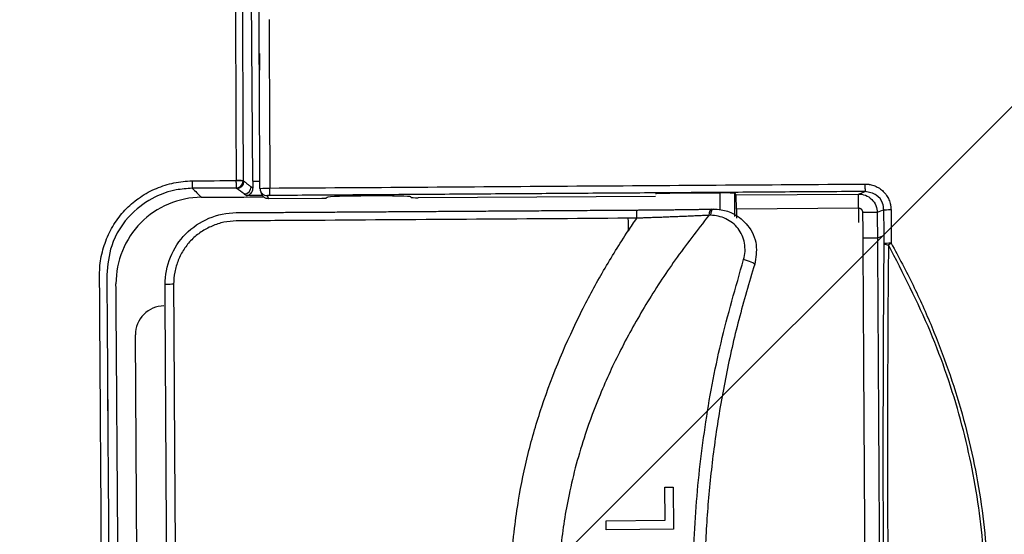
# Model space of a CAD drawing. Header units: metres. Extents: x 6438197 to 12957343, y 5629874 to 11322802.
# Tile 81 of 115: x 6447751 to 6447772, y 5641900 to 5641911. Entities that reach past the tile are written whole.
import ezdxf

# ---------------------------------------------------------------- set-up
doc = ezdxf.new("R2010")
doc.units = ezdxf.units.M
doc.header["$MEASUREMENT"] = 0
doc.layers.add('IE_lampy zewnętrzne', color=221, linetype='Continuous', lineweight=15)
doc.layers.add('WYPELNIENIA', color=204, linetype='Continuous', lineweight=5)

# ---------------------------------------------------------------- blocks, each defined once
blk = doc.blocks.new('zw$E108')
at = {"layer": 'IE_lampy zewnętrzne', "lineweight": 30}
for p, q in [((46.304, -21.375), (43.68, -26.325)), ((39.482, -22.248), (39.688, -21.859)), ((39.688, -21.859), (40.309, -22.188)), ((39.719, -21.982), (39.557, -22.288)), ((40.265, -22.271), (39.719, -21.982)), ((39.557, -22.288), (39.482, -22.248)), ((40.309, -22.188), (40.265, -22.271)), ((36.361, -23.532), (36.493, -23.602)), ((36.235, -23.77), (36.367, -23.84)), ((36.456, -23.768), (36.315, -24.033)), ((36.386, -23.901), (37.516, -24.5)), ((36.315, -24.033), (36.243, -24.024)), ((37.449, -24.634), (36.315, -24.033)), ((37.516, -24.5), (37.561, -24.415)), ((37.456, -24.656), (37.569, -24.442)), ((37.456, -24.656), (37.449, -24.634)), ((37.671, -24.571), (37.586, -24.73)), ((37.787, -24.572), (37.802, -24.579)), ((38.05, -24.976), (37.586, -24.73)), ((40.392, -26.186), (38.196, -25.021)), ((40.458, -26.223), (40.455, -26.228)), ((40.456, -26.231), (40.455, -26.228)), ((41.229, -26.64), (41.242, -26.638)), ((41.285, -26.659), (41.285, -26.659)), ((41.778, -26.921), (41.285, -26.659)), ((41.835, -27.159), (39.143, -32.236))]:
    blk.add_line(p, q, dxfattribs=at)
blk.add_arc((43.415, -26.184), 0.3, 242.0724, 332.0724, dxfattribs=at)
for centre, major_axis, ratio, start_param, end_param in [((36.258, -23.413), (0.0663, -0.035), 0.037472, 4.714576, 6.208671), ((36.259, -23.414), (-0.075, -0.0006), 0.034036, 1.55496, 2.028674), ((37.685, -23.965), (0.0628, -0.0644), 0.14434, 3.141592, 5.113947), ((36.208, -24.09), (0.0351, 0.0663), 0.002791, 4.668323, 6.257007), ((37.519, -24.502), (0.07, 0.133), 0.026186, 1.570796, 3.115413), ((37.772, -24.536), (0.0414, 0.0799), 0.339623, 3.113758, 4.427137), ((37.787, -24.543), (0.0414, 0.0799), 0.339623, 3.113758, 4.427148), ((37.588, -24.726), (0.133, -0.07), 0.026186, 3.167773, 4.712389), ((38.484, -24.909), (0.0422, 0.0795), 0.006453, 3.115414, 4.674856), ((38.052, -24.972), (0.133, -0.07), 0.026186, 4.712389, 6.309365), ((40.391, -26.187), (0.0663, -0.0351), 0.026186, 0, 1.570796), ((40.842, -26.435), (0.386, -0.205), 0.026186, 3.143439, 6.281339), ((41.308, -26.673), (0.0663, -0.0351), 0.026186, 1.931041, 3.106686), ((43.079, -26.598), (-0.0795, 0.0422), 0.031427, 1.583257, 3.167786), ((41.74, -27.021), (-0.0746, 0.0078), 0.999602, 2.756776, 4.32932), ((41.83, -27.156), (0.07, 0.133), 0.034921, 4.712379, 5.210162), ((41.944, -27.151), (0.0679, 0.0319), 0.999049, 0.643771, 2.213936), ((41.984, -27.237), (0.0679, 0.0319), 0.999049, 0.64377, 2.213938), ((41.983, -27.242), (-0.0609, 0.0323), 0.025543, 0.034901, 1.581765), ((41.984, -27.243), (0.0609, -0.0324), 0.045822, 3.176536, 4.723401), ((42.393, -27.46), (0.0351, 0.0663), 0.011627, 4.666503, 6.257005)]:
    blk.add_ellipse(centre, major_axis=major_axis, ratio=ratio, start_param=start_param, end_param=end_param, dxfattribs=at)
for points, degree, knots in [([(36.258, -23.417), (36.259, -23.251), (36.261, -22.926), (36.308, -22.282), (36.434, -21.484), (36.707, -20.553), (37.035, -19.813), (37.357, -19.254), (37.627, -18.851), (37.925, -18.466), (38.352, -17.981), (38.823, -17.541), (39.33, -17.14), (39.596, -16.957), (39.731, -16.864)], 3, [0, 0, 0, 0, 0.06395, 0.125706, 0.25006, 0.375647, 0.500019, 0.562224, 0.624905, 0.687853, 0.750198, 0.874775, 0.936663, 1, 1, 1, 1]), ([(39.75, -16.893), (39.594, -17), (39.289, -17.21), (38.716, -17.674), (37.933, -18.445), (37.404, -19.205), (37.002, -19.965), (36.745, -20.538), (36.476, -21.45), (36.313, -22.416), (36.299, -23.078), (36.292, -23.416)], 3, [0, 0, 0, 0, 0.073559, 0.144054, 0.286257, 0.499772, 0.499856, 0.620385, 0.742749, 0.868739, 1, 1, 1, 1]), ([(37.622, -23.9), (37.764, -23.758), (38.047, -23.474), (38.441, -23.021), (38.809, -22.553), (39.15, -22.071), (39.463, -21.576), (39.844, -20.899), (40.256, -20.011), (40.652, -18.891), (40.815, -18.114), (40.897, -17.722)], 3, [0, 0, 0, 0, 0.085553, 0.170177, 0.25392, 0.33683, 0.418958, 0.500355, 0.663625, 0.830042, 1, 1, 1, 1]), ([(41.022, -17.732), (40.984, -17.929), (40.907, -18.323), (40.754, -18.904), (40.543, -19.571), (40.252, -20.317), (39.86, -21.129), (39.408, -21.91), (38.896, -22.652), (38.331, -23.355), (37.911, -23.783), (37.701, -23.998)], 3, [0, 0, 0, 0, 0.084226, 0.167796, 0.250836, 0.375177, 0.500012, 0.624846, 0.749188, 0.873921, 1, 1, 1, 1]), ([(36.292, -23.416), (36.305, -23.393), (36.33, -23.346), (36.369, -23.276), (36.407, -23.207), (36.446, -23.137), (36.484, -23.067), (36.522, -22.997), (36.561, -22.927), (36.599, -22.857), (36.637, -22.787), (36.676, -22.716), (36.714, -22.646), (36.752, -22.576), (36.791, -22.506), (36.829, -22.435), (36.867, -22.365), (36.906, -22.294), (36.944, -22.224), (36.982, -22.153), (37.02, -22.083), (37.059, -22.012), (37.097, -21.942), (37.135, -21.871), (37.173, -21.8), (37.212, -21.729), (37.25, -21.659), (37.288, -21.588), (37.326, -21.517), (37.364, -21.446), (37.402, -21.375), (37.44, -21.305), (37.478, -21.234), (37.517, -21.163), (37.555, -21.092), (37.593, -21.021), (37.631, -20.95), (37.669, -20.879), (37.706, -20.808), (37.744, -20.737), (37.782, -20.666), (37.82, -20.595), (37.858, -20.524), (37.896, -20.453), (37.934, -20.382), (37.971, -20.31), (38.009, -20.239), (38.034, -20.192), (38.047, -20.168)], 3, [0, 0, 0, 0, 0.021869, 0.043731, 0.065586, 0.087433, 0.109274, 0.131108, 0.152935, 0.174755, 0.196569, 0.218376, 0.240177, 0.261972, 0.283761, 0.305543, 0.32732, 0.349091, 0.370856, 0.392615, 0.414369, 0.436118, 0.457861, 0.479598, 0.501331, 0.523059, 0.544782, 0.566499, 0.588213, 0.609921, 0.631625, 0.653325, 0.67502, 0.696711, 0.718398, 0.740081, 0.76176, 0.783435, 0.805107, 0.826774, 0.848439, 0.8701, 0.891757, 0.913412, 0.935063, 0.956712, 0.978357, 1, 1, 1, 1]), ([(38.086, -20.189), (38.072, -20.214), (38.046, -20.264), (38.006, -20.339), (37.967, -20.413), (37.927, -20.488), (37.887, -20.563), (37.847, -20.638), (37.807, -20.712), (37.768, -20.787), (37.728, -20.862), (37.688, -20.936), (37.648, -21.011), (37.608, -21.086), (37.568, -21.16), (37.528, -21.235), (37.488, -21.309), (37.448, -21.384), (37.408, -21.459), (37.368, -21.533), (37.328, -21.608), (37.287, -21.682), (37.247, -21.757), (37.196, -21.852), (37.133, -21.967), (37.06, -22.103), (36.986, -22.239), (36.913, -22.374), (36.839, -22.509), (36.766, -22.644), (36.692, -22.779), (36.619, -22.914), (36.545, -23.048), (36.472, -23.182), (36.398, -23.316), (36.349, -23.405), (36.325, -23.449)], 3, [0, 0, 0, 0, 0.022693, 0.045386, 0.068078, 0.09077, 0.113463, 0.136157, 0.158852, 0.18155, 0.204251, 0.226955, 0.249662, 0.272374, 0.295091, 0.317813, 0.340541, 0.363275, 0.386016, 0.408765, 0.431521, 0.454286, 0.47706, 0.499843, 0.541537, 0.583219, 0.62489, 0.666554, 0.708215, 0.749875, 0.791537, 0.833206, 0.874883, 0.916572, 0.958277, 1, 1, 1, 1]), ([(37.802, -24.579), (37.98, -24.5), (38.329, -24.346), (38.822, -24.077), (39.278, -23.787), (39.68, -23.485), (40.004, -23.201), (40.263, -22.943), (40.531, -22.641), (40.822, -22.262), (41.005, -21.943), (41.095, -21.784)], 3, [0, 0, 0, 0, 0.132576, 0.259845, 0.3823, 0.500496, 0.601513, 0.675364, 0.749674, 0.875858, 1, 1, 1, 1]), ([(41.538, -22.019), (41.475, -22.132), (41.354, -22.351), (41.161, -22.642), (40.932, -22.952), (40.652, -23.286), (40.16, -23.786), (39.618, -24.221), (39.045, -24.599), (38.765, -24.758), (38.623, -24.838)], 3, [0, 0, 0, 0, 0.09444, 0.182331, 0.254263, 0.375768, 0.499775, 0.765266, 0.881085, 1, 1, 1, 1]), ([(36.324, -23.45), (36.324, -23.449), (36.325, -23.445), (36.317, -23.433), (36.299, -23.42), (36.292, -23.416)], 3, [0, 0, 0, 0, 0.062097, 0.656403, 1, 1, 1, 1]), ([(43.078, -26.601), (43.109, -26.542), (43.172, -26.425), (43.266, -26.248), (43.359, -26.073), (43.452, -25.897), (43.545, -25.722), (43.638, -25.548), (43.73, -25.374), (43.822, -25.201), (43.914, -25.028), (44.005, -24.856), (44.096, -24.684), (44.187, -24.512), (44.278, -24.341), (44.368, -24.171), (44.458, -24.001), (44.548, -23.831), (44.608, -23.719), (44.638, -23.662)], 3, [0, 0, 0, 0, 0.060168, 0.120174, 0.180017, 0.239694, 0.299201, 0.358537, 0.417699, 0.476684, 0.535491, 0.594123, 0.652585, 0.710881, 0.769014, 0.826989, 0.884809, 0.942478, 1, 1, 1, 1]), ([(36.206, -24.093), (36.204, -24.092), (36.199, -24.089), (36.191, -24.084), (36.184, -24.08), (36.176, -24.075), (36.169, -24.069), (36.158, -24.06), (36.142, -24.046), (36.124, -24.027), (36.108, -24.005), (36.09, -23.975), (36.073, -23.934), (36.064, -23.891), (36.062, -23.855), (36.063, -23.829), (36.067, -23.802), (36.072, -23.78), (36.079, -23.76), (36.085, -23.744), (36.091, -23.733), (36.093, -23.728)], 3, [0, 0, 0, 0, 0.020861, 0.041715, 0.062587, 0.083498, 0.104473, 0.125534, 0.187948, 0.250563, 0.313077, 0.375491, 0.500477, 0.625505, 0.687868, 0.750479, 0.812962, 0.875297, 0.917097, 0.958603, 1, 1, 1, 1]), ([(36.161, -23.76), (36.152, -23.783), (36.13, -23.839), (36.148, -23.948), (36.21, -23.997), (36.243, -24.024)], 3, [0, 0, 0, 0, 0.244532, 0.592386, 1, 1, 1, 1]), ([(36.315, -24.033), (36.275, -24.012), (36.236, -23.97), (36.205, -23.867), (36.213, -23.81), (36.235, -23.77)], 3, [0, 0, 0, 0, 0.5, 0.5, 1, 1, 1, 1]), ([(36.367, -23.84), (36.366, -23.842), (36.365, -23.844), (36.364, -23.846), (36.364, -23.848), (36.362, -23.852), (36.362, -23.857), (36.361, -23.865), (36.364, -23.874), (36.366, -23.882), (36.372, -23.889), (36.377, -23.896), (36.386, -23.901)], 2, [0, 0, 0, 0.0625, 0.0625, 0.125, 0.125, 0.25, 0.25, 0.5, 0.5, 0.75, 0.75, 1, 1, 1]), ([(37.73, -24.615), (37.706, -24.601), (37.642, -24.563), (37.547, -24.459), (37.477, -24.288), (37.489, -24.072), (37.579, -23.955), (37.622, -23.9)], 3, [0, 0, 0, 0, 0.100314, 0.2664, 0.49776, 0.764373, 1, 1, 1, 1]), ([(37.701, -23.998), (37.682, -24.02), (37.643, -24.065), (37.609, -24.145), (37.591, -24.229), (37.594, -24.313), (37.618, -24.393), (37.66, -24.465), (37.715, -24.527), (37.763, -24.557), (37.787, -24.572)], 3, [0, 0, 0, 0, 0.121189, 0.246752, 0.37394, 0.499156, 0.623912, 0.750473, 0.876531, 1, 1, 1, 1]), ([(45.168, -23.943), (45.041, -24.182), (44.78, -24.674), (44.39, -25.411), (43.996, -26.155), (43.736, -26.646), (43.606, -26.892)], 3, [0, 0, 0, 0, 0.243579, 0.5, 0.75, 1, 1, 1, 1]), ([(44.48, -25.446), (44.503, -25.404), (44.556, -25.304), (44.646, -25.133), (44.76, -24.918), (44.888, -24.676), (45.019, -24.43), (45.14, -24.202), (45.217, -24.057), (45.253, -23.988)], 3, [0, 0, 0, 0, 0.087533, 0.205034, 0.352501, 0.529939, 0.70178, 0.858468, 1, 1, 1, 1]), ([(41.712, -27.011), (40.795, -26.524), (39.877, -26.038), (38.042, -25.066), (37.124, -24.579), (36.206, -24.093)], 3, [0, 0, 0, 0, 0.5, 0.5, 1, 1, 1, 1]), ([(45.32, -24.024), (45.289, -24.083), (45.226, -24.202), (45.131, -24.38), (45.037, -24.559), (44.942, -24.737), (44.848, -24.915), (44.753, -25.093), (44.659, -25.272), (44.564, -25.45), (44.47, -25.629), (44.375, -25.807), (44.28, -25.986), (44.185, -26.165), (44.091, -26.343), (43.996, -26.522), (43.901, -26.701), (43.806, -26.88), (43.743, -26.999), (43.712, -27.058)], 3, [0, 0, 0, 0, 0.058729, 0.117451, 0.176173, 0.234898, 0.293632, 0.352381, 0.411149, 0.469941, 0.528762, 0.587608, 0.646478, 0.705368, 0.764274, 0.823193, 0.882123, 0.941059, 1, 1, 1, 1]), ([(38.442, -24.988), (38.264, -24.894), (38.089, -24.802), (37.913, -24.71), (37.745, -24.623)], 2, [0, 0, 0, 0.5, 0.5, 1, 1, 1]), ([(37.802, -24.579), (37.81, -24.583), (37.825, -24.591), (37.849, -24.603), (37.874, -24.614), (37.898, -24.626), (37.922, -24.638), (37.946, -24.649), (37.98, -24.666), (38.025, -24.687), (38.08, -24.714), (38.136, -24.742), (38.191, -24.769), (38.244, -24.794), (38.295, -24.819), (38.344, -24.844), (38.392, -24.867), (38.438, -24.89), (38.468, -24.905), (38.483, -24.912)], 3, [0, 0, 0, 0, 0.036316, 0.072635, 0.108955, 0.145273, 0.181587, 0.217894, 0.254193, 0.33286, 0.414805, 0.499993, 0.578826, 0.655202, 0.72911, 0.800545, 0.869505, 0.935989, 1, 1, 1, 1]), ([(43.646, -27.021), (43.67, -26.976), (43.718, -26.884), (43.792, -26.745), (43.868, -26.602), (43.966, -26.416), (44.091, -26.18), (44.19, -25.994), (44.242, -25.896)], 3, [0, 0, 0, 0, 0.120128, 0.243851, 0.371168, 0.502079, 0.740404, 1, 1, 1, 1]), ([(43.158, -26.64), (43.066, -26.813), (42.903, -26.948), (42.528, -27.063), (42.317, -27.043), (42.144, -26.951)], 3, [0, 0, 0, 0, 0.5, 0.5, 1, 1, 1, 1]), ([(42.186, -26.875), (42.225, -26.893), (42.304, -26.928), (42.433, -26.951), (42.563, -26.951), (42.69, -26.927), (42.81, -26.876), (42.917, -26.802), (43.01, -26.711), (43.056, -26.638), (43.078, -26.601)], 3, [0, 0, 0, 0, 0.124517, 0.250567, 0.376463, 0.500452, 0.62443, 0.750279, 0.87611, 1, 1, 1, 1]), ([(42.389, -27.266), (42.599, -27.377), (42.851, -27.4), (43.299, -27.262), (43.495, -27.102), (43.606, -26.892)], 3, [0, 0, 0, 0, 0.5, 0.5, 1, 1, 1, 1]), ([(41.748, -26.941), (41.748, -26.942), (41.748, -26.943), (41.744, -26.95), (41.741, -26.956), (41.734, -26.969), (41.73, -26.977), (41.721, -26.994), (41.716, -27.003), (41.712, -27.011)], 3, [0, 0, 0, 0, 0.25, 0.25, 0.5, 0.5, 0.75, 0.75, 1, 1, 1, 1]), ([(41.748, -26.941), (41.751, -26.943), (41.754, -26.944), (41.756, -26.945), (41.758, -26.946), (41.763, -26.949), (41.767, -26.951), (41.771, -26.952), (41.773, -26.953)], 2, [0, 0, 0, 0.125, 0.125, 0.25, 0.25, 0.5, 0.5, 0.75, 0.75, 0.75]), ([(41.778, -26.921), (41.783, -26.923), (41.787, -26.926), (41.795, -26.932), (41.798, -26.935), (41.804, -26.943), (41.807, -26.947), (41.812, -26.956), (41.814, -26.96), (41.818, -26.974), (41.819, -26.984), (41.817, -27.004), (41.814, -27.013), (41.81, -27.022)], 3, [0, 0, 0, 0, 0.125, 0.125, 0.25, 0.25, 0.375, 0.375, 0.5, 0.5, 0.75, 0.75, 1, 1, 1, 1]), ([(42.389, -27.266), (42.24, -27.187), (42.091, -27.108), (41.941, -27.028), (41.899, -27.006), (41.856, -26.983), (41.813, -26.96)], 3, [0, 0, 0, 0, 0.777192, 0.777192, 0.777192, 1, 1, 1, 1]), ([(40.882, -28.569), (40.913, -28.511), (40.973, -28.398), (41.062, -28.232), (41.147, -28.072), (41.229, -27.918), (41.308, -27.77), (41.384, -27.628), (41.456, -27.493), (41.524, -27.363), (41.59, -27.24), (41.652, -27.123), (41.693, -27.048), (41.712, -27.011)], 3, [0, 0, 0, 0, 0.110832, 0.217679, 0.320541, 0.419419, 0.514313, 0.605222, 0.692147, 0.775087, 0.854042, 0.929013, 1, 1, 1, 1]), ([(41.806, -27.056), (41.783, -27.098), (41.737, -27.185), (41.667, -27.317), (41.594, -27.453), (41.498, -27.635), (41.374, -27.868), (41.274, -28.054), (41.223, -28.151)], 3, [0, 0, 0, 0, 0.116881, 0.237446, 0.361695, 0.489626, 0.734254, 1, 1, 1, 1]), ([(41.806, -27.056), (41.806, -27.057), (41.796, -27.053), (41.76, -27.036), (41.734, -27.022), (41.712, -27.011)], 3, [0, 0, 0, 0, 0.5, 0.5, 1, 1, 1, 1]), ([(41.967, -27.059), (41.965, -27.058), (41.962, -27.057), (41.957, -27.055), (41.95, -27.053), (41.941, -27.052), (41.929, -27.052), (41.915, -27.055), (41.901, -27.06), (41.889, -27.069), (41.881, -27.076), (41.876, -27.082), (41.871, -27.088), (41.869, -27.093), (41.868, -27.095)], 3, [0, 0, 0, 0, 0.04685, 0.104032, 0.17177, 0.250269, 0.398395, 0.500143, 0.655534, 0.783371, 0.84113, 0.896538, 0.949517, 1, 1, 1, 1]), ([(43.712, -27.058), (43.696, -27.086), (43.665, -27.141), (43.587, -27.243), (43.473, -27.357), (43.314, -27.465), (43.138, -27.54), (42.95, -27.577), (42.758, -27.577), (42.6, -27.547), (42.479, -27.505), (42.421, -27.477), (42.393, -27.463)], 3, [0, 0, 0, 0, 0.061663, 0.124587, 0.250473, 0.376218, 0.500184, 0.623806, 0.748894, 0.874523, 0.937556, 1, 1, 1, 1]), ([(42.429, -27.394), (42.48, -27.417), (42.603, -27.474), (42.838, -27.511), (43.149, -27.471), (43.457, -27.303), (43.588, -27.107), (43.646, -27.021)], 3, [0, 0, 0, 0, 0.120508, 0.286936, 0.500634, 0.781339, 1, 1, 1, 1]), ([(35.499, -39.116), (35.52, -39.083), (35.551, -39.032), (35.581, -38.983), (35.615, -38.926), (35.632, -38.898), (35.651, -38.864), (35.67, -38.831), (35.691, -38.794), (35.712, -38.759), (35.733, -38.722), (35.754, -38.685), (35.774, -38.649), (35.813, -38.581), (35.864, -38.488), (35.912, -38.402), (35.957, -38.321), (35.998, -38.247), (36.052, -38.149), (36.102, -38.059), (36.151, -37.968), (36.246, -37.795), (36.35, -37.605), (36.445, -37.43), (36.551, -37.234), (36.646, -37.059), (36.755, -36.859), (36.847, -36.688), (36.959, -36.481), (37.157, -36.115), (37.369, -35.721), (37.567, -35.355), (37.781, -34.956), (37.976, -34.593), (38.194, -34.187), (38.385, -33.832), (38.608, -33.416), (39.411, -31.918), (40.264, -30.321), (41.064, -28.822), (41.922, -27.21)], 2, [0, 0, 0, 0.015625, 0.015625, 0.03125, 0.03125, 0.039062, 0.039062, 0.046875, 0.046875, 0.054688, 0.054688, 0.0625, 0.0625, 0.078125, 0.078125, 0.09375, 0.09375, 0.109375, 0.109375, 0.125, 0.125, 0.15625, 0.15625, 0.1875, 0.1875, 0.21875, 0.21875, 0.25, 0.25, 0.3125, 0.3125, 0.375, 0.375, 0.4375, 0.4375, 0.5, 0.5, 0.75, 0.75, 1, 1, 1]), ([(42.01, -27.196), (42.01, -27.196), (42.009, -27.197), (42.008, -27.198), (42.005, -27.203), (42.002, -27.208), (41.999, -27.214), (41.997, -27.219), (41.995, -27.226), (41.993, -27.233), (41.992, -27.237), (41.991, -27.24), (41.989, -27.244), (41.988, -27.246), (41.985, -27.244), (41.982, -27.244)], 3, [0.4564747, 0.4564747, 0.4564747, 0.4564747, 0.4998706, 0.4998706, 0.4998706, 0.6720944, 0.6720944, 0.6720944, 0.846954, 0.846954, 0.846954, 0.9461964, 0.9461964, 0.9461964, 1, 1, 1, 1]), ([(42.021, -27.178), (42.02, -27.177), (42.019, -27.178), (42.018, -27.179), (42.017, -27.18), (42.016, -27.183), (42.015, -27.186), (42.014, -27.188), (42.013, -27.192), (42.011, -27.194)], 3, [0.0330269, 0.0330269, 0.0330269, 0.0330269, 0.1452079, 0.1452079, 0.1452079, 0.3162059, 0.3162059, 0.3162059, 0.4456433, 0.4456433, 0.4456433, 0.4456433]), ([(41.982, -27.246), (40.87, -29.334), (39.758, -31.418), (38.095, -34.521), (37.54, -35.553), (36.718, -37.075), (36.443, -37.582), (36.049, -38.301), (35.919, -38.537), (35.688, -38.946), (35.59, -39.113), (35.531, -39.205)], 3, [0, 0, 0, 0, 0.5, 0.5, 0.75, 0.75, 0.875, 0.875, 0.9375, 0.9375, 1, 1, 1, 1])]:
    blk.add_open_spline(points, degree=degree, knots=knots, dxfattribs=at)
for points, degree in [([(36.361, -23.532), (36.949, -22.424), (37.537, -21.317), (38.124, -20.209)], 3), ([(38.257, -20.279), (37.368, -21.956), (36.493, -23.602)], 2), ([(36.093, -23.728), (36.148, -23.624), (36.203, -23.52), (36.258, -23.417)], 3), ([(36.324, -23.45), (36.312, -23.474), (36.299, -23.498), (36.286, -23.522)], 3), ([(36.286, -23.522), (36.244, -23.601), (36.203, -23.681), (36.161, -23.76)], 3), ([(36.235, -23.77), (36.277, -23.69), (36.319, -23.611), (36.361, -23.532)], 3), ([(36.286, -23.522), (36.311, -23.525), (36.336, -23.528), (36.361, -23.532)], 3), ([(36.493, -23.602), (36.367, -23.84)], 1), ([(44.717, -23.704), (43.931, -25.185), (43.158, -26.64)], 2), ([(36.161, -23.76), (36.158, -23.76), (36.123, -23.744), (36.093, -23.728)], 3), ([(36.161, -23.76), (36.185, -23.763), (36.21, -23.767), (36.235, -23.77)], 3), ([(36.243, -24.024), (39.012, -25.492), (41.748, -26.941)], 2), ([(37.745, -24.623), (37.73, -24.615)], 1), ([(38.483, -24.912), (38.53, -24.888), (38.576, -24.863), (38.623, -24.838)], 3), ([(38.561, -24.954), (38.582, -24.915), (38.602, -24.876), (38.623, -24.838)], 3), ([(38.483, -24.912), (38.509, -24.926), (38.535, -24.94), (38.561, -24.954)], 3), ([(41.509, -26.614), (40.07, -25.851), (38.442, -24.988)], 2), ([(38.561, -24.954), (39.558, -25.482), (40.554, -26.01), (41.551, -26.538)], 3), ([(44.242, -25.898), (44.322, -25.747), (44.401, -25.596), (44.481, -25.446)], 3), ([(44.242, -25.896), (44.321, -25.746), (44.401, -25.596), (44.48, -25.446)], 3), ([(44.481, -25.446), (44.48, -25.446)], 1), ([(44.242, -25.898), (44.242, -25.896)], 1), ([(44.246, -25.9), (44.244, -25.899), (44.243, -25.898), (44.242, -25.898)], 3), ([(41.551, -26.538), (41.763, -26.651), (41.975, -26.763), (42.186, -26.875)], 3), ([(42.144, -26.951), (41.509, -26.614)], 1), ([(41.773, -26.953), (41.775, -26.955), (41.775, -26.954)], 2), ([(41.775, -26.954), (41.778, -26.921)], 1), ([(41.818, -26.98), (41.867, -27.006), (41.917, -27.033), (41.967, -27.059)], 3), ([(41.804, -27.056), (41.813, -27.044), (41.814, -27.028)], 2), ([(41.877, -27.116), (41.868, -27.095)], 1), ([(41.967, -27.059), (41.971, -27.067), (41.975, -27.076), (41.979, -27.085)], 3), ([(41.979, -27.085), (41.992, -27.113), (42.006, -27.142), (42.019, -27.171)], 3), ([(41.835, -27.159), (41.813, -27.147), (41.791, -27.136), (41.77, -27.124)], 3), ([(41.918, -27.202), (41.877, -27.116)], 1), ([(41.922, -27.21), (41.918, -27.202)], 1), ([(42.023, -27.179), (41.993, -27.163), (41.944, -27.167), (41.922, -27.21)], 3), ([(42.011, -27.194), (42.011, -27.195), (42.01, -27.195), (42.01, -27.196)], 3), ([(42.019, -27.171), (42.02, -27.173), (42.022, -27.176), (42.023, -27.179)], 3), ([(42.023, -27.179), (42.022, -27.178), (42.022, -27.178), (42.021, -27.178)], 3), ([(42.023, -27.179), (42.158, -27.25), (42.293, -27.322), (42.429, -27.394)], 3), ([(42.393, -27.463), (42.256, -27.391), (42.119, -27.318), (41.982, -27.246)], 3), ([(42.429, -27.394), (42.415, -27.351), (42.402, -27.309), (42.389, -27.266)], 3), ([(41.14, -28.304), (41.167, -28.253), (41.195, -28.202), (41.223, -28.151)], 3), ([(41.221, -28.153), (41.195, -28.204), (41.168, -28.254), (41.141, -28.304)], 3), ([(41.223, -28.151), (41.222, -28.152), (41.222, -28.153), (41.221, -28.153)], 3), ([(41.141, -28.304), (41.049, -28.477), (40.957, -28.65), (40.865, -28.823)], 3), ([(41.141, -28.304), (41.14, -28.304)], 1)]:
    blk.add_open_spline(points, degree=degree, dxfattribs=at)
blk.add_rational_spline([(41.982, -27.244), (41.982, -27.245), (41.982, -27.246)], [0.991630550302, 0.995755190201, 1], degree=2, dxfattribs=at)

msp = doc.modelspace()

# ---------------------------------------------------------------- hatches: boundary and pattern name
at = {"layer": 'WYPELNIENIA'}
h = msp.add_hatch(dxfattribs=at)
h.set_pattern_fill('ANSI31', color=16, scale=150, style=0)
h.paths.add_polyline_path([(6443321.429, 5652405.691), (6444021.039, 5652422.027), (6444603.706, 5651338.573), (6444601.871, 5651338.532), (6444874.575, 5650838.35), (6450595.263, 5650968.994), (6450606.688, 5650466.915), (6454624.969, 5650558.355), (6454602.252, 5651561.261), (6455055.81, 5651571.583), (6458600.395, 5651652.223), (6458714.917, 5646654.148), (6454720.129, 5646563.243), (6454791.12, 5643253.147), (6453897.566, 5643232.813), (6453920.942, 5642187.643), (6454814.953, 5642211.245), (6454802.424, 5642766.955), (6454850.162, 5640713.697), (6454559.364, 5640706.02), (6454525.988, 5642003.993), (6453926.22, 5641987.713), (6453958.656, 5640691.742), (6453367.942, 5640676.957), (6453310.776, 5643219.507), (6447852.213, 5643095.235), (6447880.453, 5641853.409), (6444125.919, 5641772.937), (6443716.284, 5647180.94)])
h.paths.add_polyline_path([(6446403.982, 5649741.583), (6446479.702, 5646442.104), (6453232.841, 5646597.25), (6453165.21, 5649497.454), (6449561.86, 5649419.3), (6449555.325, 5649817.086)], flags=16)

# ---------------------------------------------------------------- block references
at = {"layer": 'IE_lampy zewnętrzne', "xscale": 1.999999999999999, "yscale": 1.999999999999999, "zscale": 1.999999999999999, "rotation": 208.3091241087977}
msp.add_blockref('zw$E108', (6447855.645, 5641899.33), dxfattribs=at)

doc.saveas('drawing.dxf')
